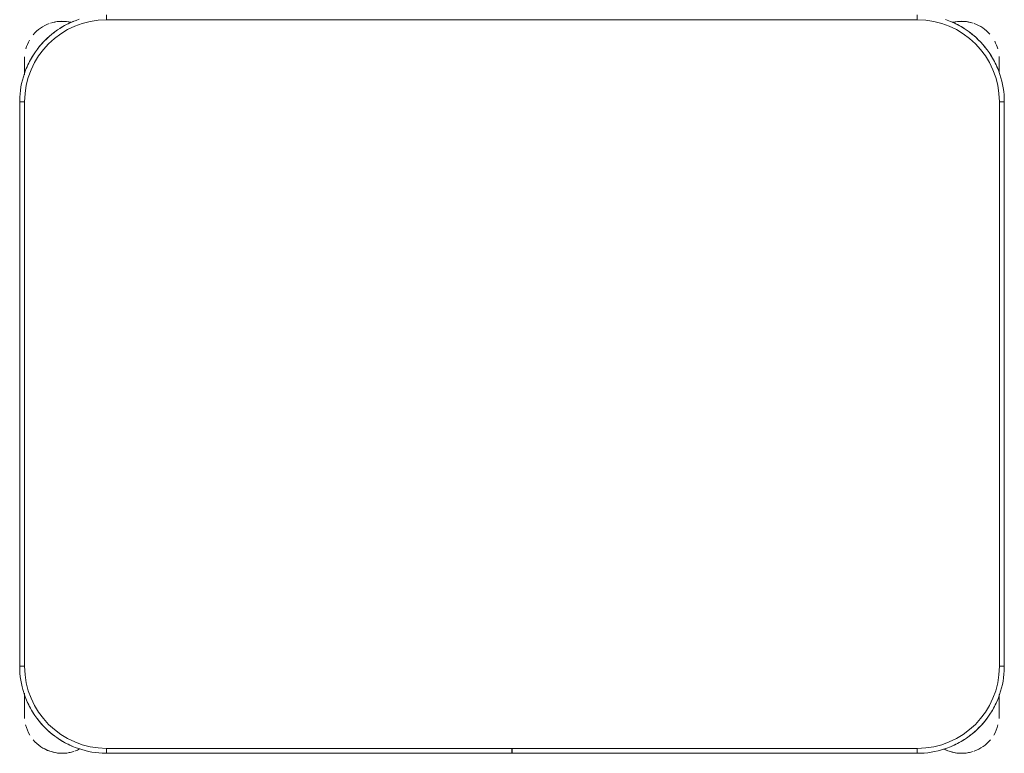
# Model space of a CAD drawing. Header units: metres. Extents: x 3 to 42.2, y -72.9 to -48.7.
# Tile 142 of 189: x 35.522 to 36.122, y -53.027 to -52.58. Entities that reach past the tile are written whole.
import ezdxf

# ---------------------------------------------------------------- set-up
doc = ezdxf.new("R2010")
doc.units = ezdxf.units.M
doc.layers.add('I-FURN', color=7, linetype='Continuous', lineweight=18)

# ---------------------------------------------------------------- blocks, each defined once
blk = doc.blocks.new('ConjuntoParaAlunoTamanho6 - CJA06_ConjuntoParaAlunoTamanho6-V47-1PAV')
at = {"layer": 'I-FURN', "color": 253, "true_color": 0xaaaaaa}
for p, q in [((-0.247, 0.06497), (-0.247, 0.06197)), ((0.247, 0.06497), (0.247, 0.06197)), ((-0.29713, 0.03797), (-0.29713, 0.02828)), ((-0.29713, 0.02878), (-0.29713, 0.03797)), ((0.29687, 0.03797), (0.29687, 0.02961)), ((0.29687, 0.03299), (0.29687, 0.03797)), ((-0.3, 0.01197), (-0.3, -0.33203)), ((-0.3, 0.01197), (-0.297, 0.01197)), ((-0.3, 0.01197), (-0.3, -0.33203)), ((0.3, 0.01197), (0.297, 0.01197)), ((0.3, -0.33203), (0.3, 0.01197)), ((0.3, -0.33203), (0.3, 0.01197)), ((-0.3, -0.33203), (-0.297, -0.33203)), ((0.3, -0.33203), (0.297, -0.33203)), ((-0.29713, -0.34835), (-0.29713, -0.35394)), ((-0.29713, -0.34868), (-0.29713, -0.36203)), ((0.29687, -0.35394), (0.29687, -0.3492)), ((0.29687, -0.36203), (0.29687, -0.34961)), ((-0.29713, -0.35705), (-0.29713, -0.36203)), ((0.29687, -0.36203), (0.29687, -0.35705)), ((-0.247, -0.38503), (-0.247, -0.38203)), ((-0.00005, -0.38203), (-0.00005, -0.38503)), ((0.00005, -0.38503), (0.00005, -0.38203)), ((0.247, -0.38503), (0.247, -0.38203)), ((-0.247, -0.38503), (-0.00005, -0.38503)), ((-0.247, -0.38503), (-0.00005, -0.38503)), ((0.00005, -0.38503), (0.247, -0.38503)), ((0.00005, -0.38503), (0.247, -0.38503))]:
    blk.add_line(p, q, dxfattribs=at)
at = {"layer": 'I-FURN', "color": 253, "true_color": 0xaaaaaa, "flags": 128}
for points in [[(-0.26367, 0.06228), (-0.26567, 0.06157), (-0.26764, 0.06078), (-0.26957, 0.05992), (-0.27147, 0.05898), (-0.27333, 0.05796), (-0.27515, 0.05687), (-0.27693, 0.05571), (-0.27865, 0.05448), (-0.28033, 0.05318), (-0.28195, 0.05181), (-0.28351, 0.05038), (-0.28502, 0.04889), (-0.28647, 0.04734), (-0.28785, 0.04574), (-0.28917, 0.04407), (-0.29042, 0.04236), (-0.2916, 0.0406), (-0.29271, 0.0388), (-0.29374, 0.03695), (-0.29471, 0.03506), (-0.29559, 0.03313), (-0.2964, 0.03117), (-0.29713, 0.02918), (-0.29777, 0.02716), (-0.29834, 0.02512), (-0.29883, 0.02306), (-0.29923, 0.02097), (-0.29955, 0.01888), (-0.29978, 0.01677), (-0.29993, 0.01466), (-0.3, 0.01254), (-0.3, 0.01197)], [(0.247, 0.06197), (0.1235, 0.06197), (0, 0.06197), (-0.1235, 0.06197), (-0.247, 0.06197)], [(-0.247, 0.06197), (-0.1235, 0.06197), (0, 0.06197), (0.1235, 0.06197), (0.247, 0.06197)], [(0.3, 0.01197), (0.29996, 0.01409), (0.29983, 0.0162), (0.29962, 0.01831), (0.29932, 0.02041), (0.29894, 0.0225), (0.29848, 0.02456), (0.29794, 0.02661), (0.29731, 0.02864), (0.2966, 0.03064), (0.29582, 0.03261), (0.29495, 0.03454), (0.29401, 0.03644), (0.29299, 0.0383), (0.2919, 0.04012), (0.29074, 0.04189), (0.28951, 0.04362), (0.28821, 0.04529), (0.28685, 0.04691), (0.28542, 0.04848), (0.28393, 0.04999), (0.28238, 0.05143), (0.28077, 0.05282), (0.27911, 0.05413), (0.2774, 0.05538), (0.27564, 0.05656), (0.27383, 0.05767), (0.27198, 0.05871), (0.27009, 0.05967), (0.26816, 0.06056), (0.2662, 0.06136), (0.26421, 0.06209)], [(-0.29713, 0.03797), (-0.29713, 0.03796), (-0.29713, 0.03792), (-0.29713, 0.03785), (-0.29713, 0.03775), (-0.29713, 0.03763), (-0.29713, 0.03748), (-0.29713, 0.03731), (-0.29713, 0.03711), (-0.29713, 0.03688), (-0.29713, 0.03663), (-0.29713, 0.03635), (-0.29713, 0.03605), (-0.29713, 0.03572), (-0.29713, 0.03537), (-0.29713, 0.035), (-0.29713, 0.03461), (-0.29713, 0.03419), (-0.29713, 0.03375), (-0.29713, 0.03329), (-0.29713, 0.03282), (-0.29713, 0.03232), (-0.29713, 0.0318), (-0.29713, 0.03127), (-0.29713, 0.03072), (-0.29713, 0.03016), (-0.29713, 0.02958), (-0.29713, 0.02898)], [(0.29687, 0.03), (0.29687, 0.03057), (0.29687, 0.03112), (0.29687, 0.03166), (0.29687, 0.03218), (0.29687, 0.03268), (0.29687, 0.03317), (0.29687, 0.03363), (0.29687, 0.03407), (0.29687, 0.0345), (0.29687, 0.0349), (0.29687, 0.03528), (0.29687, 0.03563), (0.29687, 0.03596), (0.29687, 0.03627), (0.29687, 0.03656), (0.29687, 0.03682), (0.29687, 0.03705), (0.29687, 0.03726), (0.29687, 0.03744), (0.29687, 0.0376), (0.29687, 0.03772), (0.29687, 0.03783), (0.29687, 0.0379), (0.29687, 0.03795), (0.29687, 0.03797)], [(-0.297, 0.01197), (-0.297, -0.07403), (-0.297, -0.16003), (-0.297, -0.24603), (-0.297, -0.33203)], [(-0.297, -0.33203), (-0.297, -0.24603), (-0.297, -0.16003), (-0.297, -0.07403), (-0.297, 0.01197)], [(0.297, -0.33203), (0.297, -0.24603), (0.297, -0.16003), (0.297, -0.07403), (0.297, 0.01197)], [(0.297, 0.01197), (0.297, -0.07403), (0.297, -0.16003), (0.297, -0.24603), (0.297, -0.33203)], [(-0.3, -0.33203), (-0.29996, -0.33415), (-0.29983, -0.33627), (-0.29962, -0.33838), (-0.29932, -0.34048), (-0.29894, -0.34256), (-0.29848, -0.34463), (-0.2981, -0.34607)], [(0.247, -0.38503), (0.24912, -0.38499), (0.25124, -0.38486), (0.25334, -0.38465), (0.25544, -0.38436), (0.25753, -0.38398), (0.2596, -0.38351), (0.26165, -0.38297), (0.26367, -0.38234), (0.26567, -0.38164), (0.26764, -0.38085), (0.26957, -0.37999), (0.27147, -0.37904), (0.27333, -0.37803), (0.27515, -0.37694), (0.27693, -0.37578), (0.27865, -0.37454), (0.28033, -0.37324), (0.28195, -0.37188), (0.28351, -0.37045), (0.28502, -0.36896), (0.28647, -0.36741), (0.28785, -0.3658), (0.28917, -0.36414), (0.29042, -0.36243), (0.2916, -0.36067), (0.29271, -0.35886), (0.29374, -0.35701), (0.29471, -0.35512), (0.29559, -0.3532), (0.2964, -0.35124), (0.29713, -0.34925), (0.29777, -0.34723), (0.29834, -0.34519), (0.29883, -0.34312), (0.29923, -0.34104), (0.29955, -0.33895), (0.29978, -0.33684), (0.29993, -0.33472), (0.3, -0.33261), (0.3, -0.33203)], [(-0.2981, -0.34607), (-0.29794, -0.34668), (-0.29731, -0.34871), (-0.2966, -0.3507), (-0.29582, -0.35267), (-0.29495, -0.35461), (-0.29401, -0.35651), (-0.29299, -0.35837), (-0.2919, -0.36019), (-0.29074, -0.36196), (-0.28951, -0.36368), (-0.28821, -0.36536), (-0.28685, -0.36698), (-0.28542, -0.36855), (-0.28393, -0.37005), (-0.28238, -0.3715), (-0.28077, -0.37288), (-0.27911, -0.3742), (-0.2774, -0.37545), (-0.27564, -0.37663), (-0.27383, -0.37774), (-0.27198, -0.37878), (-0.27009, -0.37974), (-0.26816, -0.38062), (-0.2662, -0.38143), (-0.26421, -0.38216), (-0.2622, -0.38281), (-0.26015, -0.38338), (-0.25809, -0.38386), (-0.25601, -0.38426), (-0.25391, -0.38458), (-0.25181, -0.38482), (-0.24969, -0.38497), (-0.24757, -0.38503), (-0.247, -0.38503)], [(-0.29713, -0.34907), (-0.29713, -0.34973), (-0.29713, -0.35038), (-0.29713, -0.35102), (-0.29713, -0.35165), (-0.29713, -0.35227), (-0.29713, -0.35288), (-0.29713, -0.35348), (-0.29713, -0.35406), (-0.29713, -0.35463), (-0.29713, -0.35518), (-0.29713, -0.35572), (-0.29713, -0.35624), (-0.29713, -0.35674), (-0.29713, -0.35722), (-0.29713, -0.35769), (-0.29713, -0.35813), (-0.29713, -0.35855), (-0.29713, -0.35895), (-0.29713, -0.35933), (-0.29713, -0.35969), (-0.29713, -0.36002), (-0.29713, -0.36033), (-0.29713, -0.36061), (-0.29713, -0.36087), (-0.29713, -0.36111), (-0.29713, -0.36131), (-0.29713, -0.3615), (-0.29713, -0.36165), (-0.29713, -0.36178), (-0.29713, -0.36188), (-0.29713, -0.36196), (-0.29713, -0.36201), (-0.29713, -0.36203)], [(0.29687, -0.36203), (0.29687, -0.36201), (0.29687, -0.36197), (0.29687, -0.36191), (0.29687, -0.36181), (0.29687, -0.36169), (0.29687, -0.36154), (0.29687, -0.36137), (0.29687, -0.36117), (0.29687, -0.36094), (0.29687, -0.36069), (0.29687, -0.36041), (0.29687, -0.36011), (0.29687, -0.35978), (0.29687, -0.35943), (0.29687, -0.35906), (0.29687, -0.35866), (0.29687, -0.35825), (0.29687, -0.35781), (0.29687, -0.35735), (0.29687, -0.35687), (0.29687, -0.35638), (0.29687, -0.35586), (0.29687, -0.35533), (0.29687, -0.35478), (0.29687, -0.35421), (0.29687, -0.35363), (0.29687, -0.35304), (0.29687, -0.35244), (0.29687, -0.35182), (0.29687, -0.35119), (0.29687, -0.35055), (0.29687, -0.3499)], [(-0.247, -0.38203), (-0.1235, -0.38203), (0, -0.38203), (0.1235, -0.38203), (0.247, -0.38203)], [(-0.00005, -0.38203), (-0.06179, -0.38203), (-0.12353, -0.38203), (-0.18526, -0.38203), (-0.247, -0.38203)], [(0.247, -0.38203), (0.18526, -0.38203), (0.12352, -0.38203), (0.06179, -0.38203), (0.00005, -0.38203)]]:
    blk.add_lwpolyline(points, dxfattribs=at)
at = {"layer": 'I-FURN', "color": 253, "true_color": 0xaaaaaa}
for centre, radius, start, end in [((-0.247, 0.01197), 0.05, 90, 180), ((-0.247, 0.01197), 0.05, 90, 180), ((-0.27413, 0.03797), 0.023, 76.78758, 108), ((-0.27413, 0.03797), 0.023, 76.40434, 104.46692), ((-0.247, 0.01197), 0.053, 112.5, 122.69993), ((0.247, 0.01197), 0.05, 360, 90), ((0.247, 0.01197), 0.05, 0, 90), ((0.247, 0.01197), 0.053, 57.30007, 67.5), ((0.247, 0.01197), 0.053, 57.30007, 67.5), ((0.27387, 0.03797), 0.023, 75.53308, 103.10319), ((0.27387, 0.03797), 0.023, 72, 102.57928), ((-0.27413, 0.03797), 0.023, 109.92744, 140.02309), ((-0.247, 0.01197), 0.053, 127.1607, 143.14964), ((0.247, 0.01197), 0.053, 37.1607, 53.14964), ((0.247, 0.01197), 0.053, 37.1607, 53.14964), ((0.27387, 0.03797), 0.023, 41.01944, 70.30683), ((-0.27413, 0.03797), 0.023, 149.97621, 164.34498), ((0.27387, 0.03797), 0.023, 15.73053, 28.0506), ((-0.27413, 0.03797), 0.023, 176.5669, 180), ((-0.247, 0.01197), 0.053, 147.30007, 157.5), ((0.247, 0.01197), 0.053, 22.5, 32.69993), ((0.247, 0.01197), 0.053, 22.5, 32.69993), ((0.27387, 0.03797), 0.023, 360, 4.00915), ((-0.247, -0.33203), 0.05, 180, 270), ((-0.247, -0.33203), 0.05, 180, 270), ((0.247, -0.33203), 0.05, 270, 360), ((0.247, -0.33203), 0.05, 270, 0), ((-0.247, -0.33203), 0.053, 202.5, 212.69993), ((0.247, -0.33203), 0.053, 327.30007, 337.5), ((0.247, -0.33203), 0.053, 327.30007, 337.5), ((-0.27413, -0.36203), 0.023, 180, 184.41224), ((-0.247, -0.33203), 0.053, 217.1607, 233.14964), ((0.247, -0.33203), 0.053, 307.1607, 323.14964), ((0.247, -0.33203), 0.053, 307.1607, 323.14964), ((0.27387, -0.36203), 0.023, 355.58784, 360), ((-0.27413, -0.36203), 0.023, 194.46313, 211.29748), ((0.27387, -0.36203), 0.023, 328.70279, 345.53679), ((-0.27413, -0.36203), 0.023, 220.15845, 250.98921), ((-0.247, -0.33203), 0.053, 237.30007, 247.5), ((0.247, -0.33203), 0.053, 292.5, 302.69993), ((0.247, -0.33203), 0.053, 292.5, 302.69993), ((0.27387, -0.36203), 0.023, 289.64716, 320.10645), ((-0.27413, -0.36203), 0.023, 241.29896, 288), ((-0.27413, -0.36203), 0.023, 289.64716, 297.85925), ((0.27387, -0.36203), 0.023, 242.37001, 250.98921), ((0.27387, -0.36203), 0.023, 243.53772, 288), ((-0.27413, -0.36203), 0.023, 255.53308, 284.46692), ((0.27387, -0.36203), 0.023, 255.53308, 284.46692)]:
    blk.add_arc(centre, radius, start, end, dxfattribs=at)
blk = doc.blocks.new('4 GRE - ESCOLA DE CINEMA E AUDIOVISUAL CINE REX R07_rvt-1-1PAV')
at = {"layer": 'I-FURN', "color": 253, "lineweight": 18, "true_color": 0xaaaaaa}
blk.add_blockref('ConjuntoParaAlunoTamanho6 - CJA06_ConjuntoParaAlunoTamanho6-V47-1PAV', (35.82168, -52.64244), dxfattribs=at)

msp = doc.modelspace()

# ---------------------------------------------------------------- block references
at = {"lineweight": 5}
msp.add_blockref('4 GRE - ESCOLA DE CINEMA E AUDIOVISUAL CINE REX R07_rvt-1-1PAV', (0, 0), dxfattribs=at)

doc.saveas('drawing.dxf')
